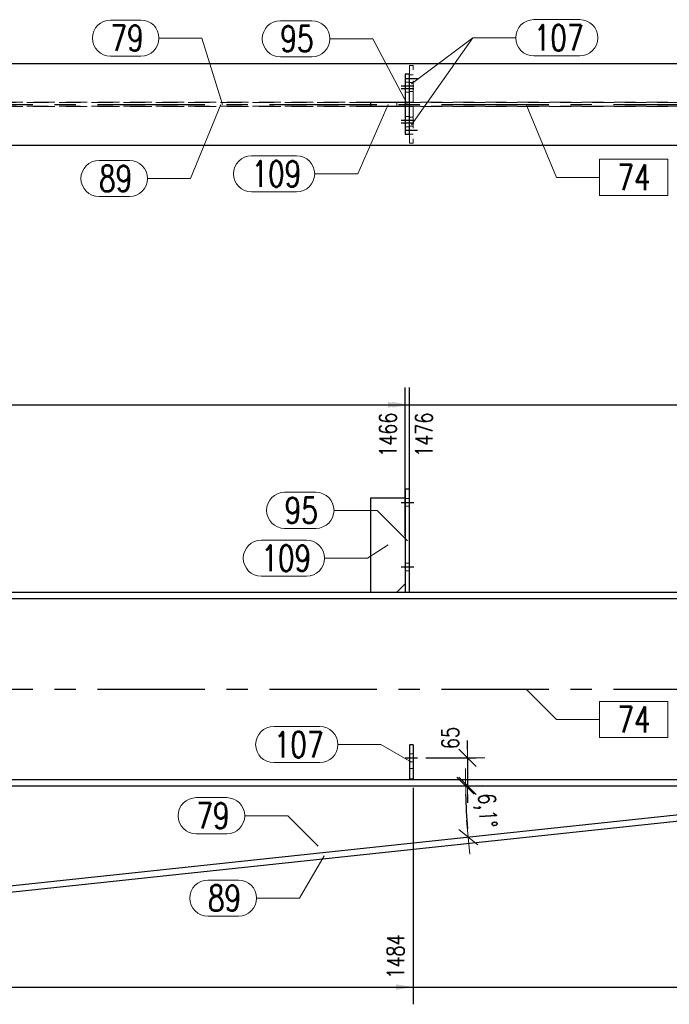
# Model space of a CAD drawing. Header units: millimetres. Extents: x 3536 to 4290, y 11030 to 11491.
# Tile 48 of 102: x 3619 to 3695, y 11245 to 11360. Entities that reach past the tile are written whole.
import ezdxf

# ---------------------------------------------------------------- set-up
doc = ezdxf.new("R2010")
doc.units = ezdxf.units.MM
doc.header["$LTSCALE"] = 10
doc.linetypes.add('HIDDEN', pattern=[0.375, 0.25, -0.125])
doc.linetypes.add('MITTE', pattern=[2, 1.25, -0.25, 0.25, -0.25])
doc.layers.get('Defpoints').update_dxf_attribs({"color": 1})
for name, color, linetype, lineweight in [('PS_DIM', 4, 'Continuous', 13), ('PS_Hidden', 2, 'HIDDEN', 9), ('PS_Pos', 1, 'Continuous', 15), ('PS_SOLID', 7, 'Continuous', 30)]:
    doc.layers.add(name, color=color, linetype=linetype, lineweight=lineweight)
doc.layers.add('PS_MID', color=5, linetype='MITTE')
doc.layers.add('PS_SHAPE', color=3, linetype='Continuous')
doc.styles.add('simplex', font='simplex.shx', dxfattribs={"width": 0.75})
doc.dimstyles.new('1_20_GŁ_DS1-LS20', dxfattribs={"dimtxt": 2, "dimasz": 2, "dimexe": 2, "dimexo": 5, "dimgap": 1, "dimtad": 1, "dimjust": 4, "dimdec": 0, "dimlfac": 20, "dimtxsty": 'simplex', "dimblk1": 'NONE', "dimsah": 1, "dimcen": 2, "dimclrd": 256, "dimclre": 256, "dimclrt": 4, "dimadec": 1, "dimazin": 0, "dimtfac": 1, "dimtdec": 0, "dimtmove": 2, "dimatfit": 3, "dimfxl": 1, "dimarcsym": 0})
doc.dimstyles.new('1_20_PRZ', dxfattribs={"dimtxt": 2, "dimasz": 1, "dimexe": 2, "dimexo": 5, "dimgap": 1, "dimtad": 1, "dimdec": 0, "dimlfac": 20, "dimtxsty": 'simplex', "dimblk": 'dimznak', "dimcen": 2, "dimse1": 1, "dimse2": 1, "dimclrd": 256, "dimclrt": 4, "dimadec": 1, "dimazin": 0, "dimtfac": 1, "dimtdec": 0, "dimtix": 1, "dimtmove": 2, "dimatfit": 3, "dimldrblk": 'dim-grot', "dimfxl": 1, "dimarcsym": 0})
doc.dimstyles.new('1_20_SC', dxfattribs={"dimtxt": 2, "dimasz": 1, "dimexe": 1, "dimexo": 1, "dimgap": 1, "dimtad": 1, "dimdec": 0, "dimlfac": 20, "dimtxsty": 'simplex', "dimblk": 'dimznak', "dimcen": 2, "dimclrd": 256, "dimclre": 256, "dimclrt": 4, "dimadec": 1, "dimazin": 0, "dimtfac": 1, "dimtdec": 0, "dimtix": 1, "dimtmove": 2, "dimatfit": 3, "dimldrblk": 'dim-grot', "dimfxl": 1, "dimarcsym": 0})

# ---------------------------------------------------------------- blocks, each defined once
blk = doc.blocks.new('dimznak')
at = {"color": 0}
for points in [[(0, 2), (0, -2)], [(-2, 0), (2, 0)]]:
    blk.add_lwpolyline(points, dxfattribs=at)
at = {"color": 2}
blk.add_lwpolyline([(1, 1), (-1, -1)], dxfattribs=at)
blk = doc.blocks.new('*D12')
at = {"layer": 'Defpoints', "color": 0, "transparency": 16777216}
for p in [(3593.34, 11270.9), (3724.85, 11270.9), (3714.67, 11269.52), (3671.28, 11268.9), (3594.85, 11256.73)]:
    blk.add_point(p, dxfattribs=at)
at = {"layer": 'PS_DIM', "lineweight": -2, "transparency": 16777216}
blk.add_arc((3727.61, 11270.9), 56.37, 181.0165, 185.0755, dxfattribs=at)
for p, rotation in [((3671.25, 11270.9), 90.50824550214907), ((3671.56, 11264.92), 275.5837572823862)]:
    blk.add_blockref('dimznak', p, dxfattribs=dict(at, rotation=rotation))
at = {"layer": 'PS_DIM', "color": 4, "transparency": 16777216, "insert": (3673.51, 11268.02), "char_height": 2, "attachment_point": 5, "rotation": 273.046, "style": 'simplex'}
blk.add_mtext('6,1°', dxfattribs=at)
blk = doc.blocks.new('dim-grot')
blk.add_hatch(color=256).paths.add_polyline_path([(0, 0), (-2, 0.5), (-2, -0.5)])
blk.add_lwpolyline([(0, 0), (-2, 0.5), (-2, -0.5), (0, 0)])
blk = doc.blocks.new('*D13')
at = {"layer": 'Defpoints', "color": 0, "transparency": 16777216}
for p in [(3590.56, 11296.88), (3598.01, 11292.67), (3724.85, 11292.67), (3597.38, 11283.25), (3595.02, 11255.12)]:
    blk.add_point(p, dxfattribs=at)
at = {"layer": 'PS_DIM', "lineweight": -2, "transparency": 16777216}
blk.add_arc((3591.01, 11292.67), 11.37, 281.1331, 354.9589, dxfattribs=at)
for p, rotation in [((3602.38, 11292.67), 87.47945724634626), ((3592.22, 11281.36), 188.6125455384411)]:
    blk.add_blockref('dimznak', p, dxfattribs=dict(at, rotation=rotation))
at = {"layer": 'PS_DIM', "color": 4, "transparency": 16777216, "insert": (3597.84, 11286.53), "char_height": 2, "attachment_point": 5, "rotation": 48.046, "style": 'simplex'}
blk.add_mtext('83,9°', dxfattribs=at)
blk = doc.blocks.new('*D26')
at = {"layer": 'Defpoints', "color": 0, "transparency": 16777216}
for p in [(3665.64, 11274.15), (3665.64, 11270.9), (3671.47, 11270.9)]:
    blk.add_point(p, dxfattribs=at)
at = {"layer": 'PS_DIM', "lineweight": -2, "transparency": 16777216}
for p, q in [((3671.47, 11275.15), (3671.47, 11276.15)), ((3666.64, 11274.15), (3672.47, 11274.15)), ((3671.47, 11274.15), (3671.47, 11270.9)), ((3666.64, 11270.9), (3672.47, 11270.9)), ((3671.47, 11269.9), (3671.47, 11268.9))]:
    blk.add_line(p, q, dxfattribs=at)
for p, rotation in [((3671.47, 11274.15), 270), ((3671.47, 11270.9), 90)]:
    blk.add_blockref('dimznak', p, dxfattribs=dict(at, rotation=rotation))
at = {"layer": 'PS_DIM', "color": 4, "transparency": 16777216, "insert": (3669.47, 11276.45), "char_height": 2, "attachment_point": 5, "rotation": 90, "style": 'simplex'}
blk.add_mtext('65', dxfattribs=at)
blk = doc.blocks.new('*D55')
at = {"layer": 'Defpoints', "color": 0, "transparency": 16777216}
for p in [(3664.24, 11315.2), (3664.24, 11294.95), (3590.94, 11270.9)]:
    blk.add_point(p, dxfattribs=at)
at = {"layer": 'PS_DIM', "lineweight": -2, "transparency": 16777216}
for p, q in [((3590.94, 11275.9), (3590.94, 11317.2)), ((3664.24, 11299.95), (3664.24, 11317.2)), ((3590.94, 11315.2), (3662.24, 11315.2))]:
    blk.add_line(p, q, dxfattribs=at)
at = {"layer": 'PS_DIM', "transparency": 16777216}
blk.add_solid([(3662.24, 11315.53), (3662.24, 11314.87), (3664.24, 11315.2)], dxfattribs=at)
at = {"layer": 'PS_DIM', "color": 4, "transparency": 16777216, "insert": (3662.22, 11311.72), "char_height": 2, "attachment_point": 5, "rotation": 90, "style": 'simplex'}
blk.add_mtext('1466', dxfattribs=at)
blk = doc.blocks.new('_None')
blk = doc.blocks.new('*D56')
at = {"layer": 'Defpoints', "color": 0, "transparency": 16777216}
for p in [(3664.74, 11315.2), (3664.74, 11294.9), (3590.94, 11270.9)]:
    blk.add_point(p, dxfattribs=at)
at = {"layer": 'PS_DIM', "lineweight": -2, "transparency": 16777216}
for p, q in [((3590.94, 11275.9), (3590.94, 11317.2)), ((3664.74, 11299.9), (3664.74, 11317.2)), ((3590.94, 11315.2), (3662.74, 11315.2))]:
    blk.add_line(p, q, dxfattribs=at)
at = {"layer": 'PS_DIM', "transparency": 16777216}
blk.add_solid([(3662.74, 11315.53), (3662.74, 11314.87), (3664.74, 11315.2)], dxfattribs=at)
at = {"layer": 'PS_DIM', "color": 4, "transparency": 16777216, "insert": (3666.41, 11311.72), "char_height": 2, "attachment_point": 5, "rotation": 90, "style": 'simplex'}
blk.add_mtext('1476', dxfattribs=at)
blk = doc.blocks.new('*D57')
at = {"layer": 'Defpoints', "color": 0, "transparency": 16777216}
for p in [(3715.5, 11315.2), (3715.5, 11288.37), (3590.94, 11270.9)]:
    blk.add_point(p, dxfattribs=at)
at = {"layer": 'PS_DIM', "lineweight": -2, "transparency": 16777216}
for p, q in [((3590.94, 11275.9), (3590.94, 11317.2)), ((3715.5, 11293.37), (3715.5, 11317.2)), ((3590.94, 11315.2), (3713.5, 11315.2))]:
    blk.add_line(p, q, dxfattribs=at)
at = {"layer": 'PS_DIM', "transparency": 16777216}
blk.add_solid([(3713.5, 11315.53), (3713.5, 11314.87), (3715.5, 11315.2)], dxfattribs=at)
at = {"layer": 'PS_DIM', "color": 4, "transparency": 16777216, "insert": (3713.48, 11311.86), "char_height": 2, "attachment_point": 5, "rotation": 90, "style": 'simplex'}
blk.add_mtext('2491', dxfattribs=at)
blk = doc.blocks.new('*D58')
at = {"layer": 'Defpoints', "color": 0, "transparency": 16777216}
for p in [(3739.1, 11315.2), (3739.1, 11295.07), (3590.94, 11270.9)]:
    blk.add_point(p, dxfattribs=at)
at = {"layer": 'PS_DIM', "lineweight": -2, "transparency": 16777216}
for p, q in [((3590.94, 11275.9), (3590.94, 11317.2)), ((3739.1, 11300.07), (3739.1, 11317.2)), ((3590.94, 11315.2), (3737.1, 11315.2))]:
    blk.add_line(p, q, dxfattribs=at)
at = {"layer": 'PS_DIM', "transparency": 16777216}
blk.add_solid([(3737.1, 11315.53), (3737.1, 11314.87), (3739.1, 11315.2)], dxfattribs=at)
at = {"layer": 'PS_DIM', "color": 4, "transparency": 16777216, "insert": (3737.08, 11311.57), "char_height": 2, "attachment_point": 5, "rotation": 90, "style": 'simplex'}
blk.add_mtext('3766', dxfattribs=at)
blk = doc.blocks.new('*D59')
at = {"layer": 'Defpoints', "color": 0, "transparency": 16777216}
for p in [(3739.6, 11315.2), (3739.6, 11295.04), (3590.94, 11270.9)]:
    blk.add_point(p, dxfattribs=at)
at = {"layer": 'PS_DIM', "lineweight": -2, "transparency": 16777216}
for p, q in [((3590.94, 11275.9), (3590.94, 11317.2)), ((3739.6, 11300.04), (3739.6, 11317.2)), ((3590.94, 11315.2), (3737.6, 11315.2))]:
    blk.add_line(p, q, dxfattribs=at)
at = {"layer": 'PS_DIM', "transparency": 16777216}
blk.add_solid([(3737.6, 11315.53), (3737.6, 11314.87), (3739.6, 11315.2)], dxfattribs=at)
at = {"layer": 'PS_DIM', "color": 4, "transparency": 16777216, "insert": (3741.53, 11311.57), "char_height": 2, "attachment_point": 5, "rotation": 90, "style": 'simplex'}
blk.add_mtext('3776', dxfattribs=at)
blk = doc.blocks.new('*D60')
at = {"layer": 'Defpoints', "color": 0, "transparency": 16777216}
for p in [(3765.6, 11315.2), (3765.6, 11288.78), (3590.94, 11270.9)]:
    blk.add_point(p, dxfattribs=at)
at = {"layer": 'PS_DIM', "lineweight": -2, "transparency": 16777216}
for p, q in [((3590.94, 11275.9), (3590.94, 11317.2)), ((3765.6, 11293.78), (3765.6, 11317.2)), ((3590.94, 11315.2), (3763.6, 11315.2))]:
    blk.add_line(p, q, dxfattribs=at)
at = {"layer": 'PS_DIM', "transparency": 16777216}
blk.add_solid([(3763.6, 11315.53), (3763.6, 11314.87), (3765.6, 11315.2)], dxfattribs=at)
at = {"layer": 'PS_DIM', "color": 4, "transparency": 16777216, "insert": (3763.58, 11311.54), "char_height": 2, "attachment_point": 5, "rotation": 90, "style": 'simplex'}
blk.add_mtext('4975', dxfattribs=at)
blk = doc.blocks.new('*D61')
at = {"layer": 'Defpoints', "color": 0, "transparency": 16777216}
for p in [(3766.6, 11315.2), (3766.6, 11288.75), (3590.94, 11270.9)]:
    blk.add_point(p, dxfattribs=at)
at = {"layer": 'PS_DIM', "lineweight": -2, "transparency": 16777216}
for p, q in [((3590.94, 11275.9), (3590.94, 11317.2)), ((3766.6, 11293.75), (3766.6, 11317.2)), ((3590.94, 11315.2), (3764.6, 11315.2))]:
    blk.add_line(p, q, dxfattribs=at)
at = {"layer": 'PS_DIM', "transparency": 16777216}
blk.add_solid([(3764.6, 11315.53), (3764.6, 11314.87), (3766.6, 11315.2)], dxfattribs=at)
at = {"layer": 'PS_DIM', "color": 4, "transparency": 16777216, "insert": (3768.41, 11311.54), "char_height": 2, "attachment_point": 5, "rotation": 90, "style": 'simplex'}
blk.add_mtext('4995', dxfattribs=at)
blk = doc.blocks.new('*D64')
at = {"layer": 'Defpoints', "color": 0, "transparency": 16777216}
for p in [(3665.14, 11275.65), (3590.94, 11270.9), (3665.14, 11247.49)]:
    blk.add_point(p, dxfattribs=at)
at = {"layer": 'PS_DIM', "lineweight": -2, "transparency": 16777216}
for p, q in [((3665.14, 11270.65), (3665.14, 11245.49)), ((3590.94, 11265.9), (3590.94, 11245.49)), ((3590.94, 11247.49), (3663.14, 11247.49))]:
    blk.add_line(p, q, dxfattribs=at)
at = {"layer": 'PS_DIM', "transparency": 16777216}
blk.add_solid([(3663.14, 11247.82), (3663.14, 11247.15), (3665.14, 11247.49)], dxfattribs=at)
at = {"layer": 'PS_DIM', "color": 4, "transparency": 16777216, "insert": (3663.12, 11251.04), "char_height": 2, "attachment_point": 5, "rotation": 90, "style": 'simplex'}
blk.add_mtext('1484', dxfattribs=at)
blk = doc.blocks.new('*D65')
at = {"layer": 'Defpoints', "color": 0, "transparency": 16777216}
for p in [(3590.94, 11270.9), (3714.75, 11270.9), (3714.75, 11247.49)]:
    blk.add_point(p, dxfattribs=at)
at = {"layer": 'PS_DIM', "lineweight": -2, "transparency": 16777216}
for p, q in [((3590.94, 11265.9), (3590.94, 11245.49)), ((3714.75, 11265.9), (3714.75, 11245.49)), ((3590.94, 11247.49), (3712.75, 11247.49))]:
    blk.add_line(p, q, dxfattribs=at)
at = {"layer": 'PS_DIM', "transparency": 16777216}
blk.add_solid([(3712.75, 11247.82), (3712.75, 11247.15), (3714.75, 11247.49)], dxfattribs=at)
at = {"layer": 'PS_DIM', "color": 4, "transparency": 16777216, "insert": (3712.73, 11251.11), "char_height": 2, "attachment_point": 5, "rotation": 90, "style": 'simplex'}
blk.add_mtext('2476', dxfattribs=at)
blk = doc.blocks.new('*D66')
at = {"layer": 'Defpoints', "color": 0, "transparency": 16777216}
for p in [(3590.94, 11270.9), (3715.5, 11270.9), (3715.5, 11247.49)]:
    blk.add_point(p, dxfattribs=at)
at = {"layer": 'PS_DIM', "lineweight": -2, "transparency": 16777216}
for p, q in [((3590.94, 11265.9), (3590.94, 11245.49)), ((3715.5, 11265.9), (3715.5, 11245.49)), ((3590.94, 11247.49), (3713.5, 11247.49))]:
    blk.add_line(p, q, dxfattribs=at)
at = {"layer": 'PS_DIM', "transparency": 16777216}
blk.add_solid([(3713.5, 11247.82), (3713.5, 11247.15), (3715.5, 11247.49)], dxfattribs=at)
at = {"layer": 'PS_DIM', "color": 4, "transparency": 16777216, "insert": (3717.56, 11250.83), "char_height": 2, "attachment_point": 5, "rotation": 90, "style": 'simplex'}
blk.add_mtext('2491', dxfattribs=at)
blk = doc.blocks.new('*D67')
at = {"layer": 'Defpoints', "color": 0, "transparency": 16777216}
for p in [(3740, 11275.65), (3590.94, 11270.9), (3740, 11247.49)]:
    blk.add_point(p, dxfattribs=at)
at = {"layer": 'PS_DIM', "lineweight": -2, "transparency": 16777216}
for p, q in [((3740, 11270.65), (3740, 11245.49)), ((3590.94, 11265.9), (3590.94, 11245.49)), ((3590.94, 11247.49), (3738, 11247.49))]:
    blk.add_line(p, q, dxfattribs=at)
at = {"layer": 'PS_DIM', "transparency": 16777216}
blk.add_solid([(3738, 11247.82), (3738, 11247.15), (3740, 11247.49)], dxfattribs=at)
at = {"layer": 'PS_DIM', "color": 4, "transparency": 16777216, "insert": (3737.98, 11251.18), "char_height": 2, "attachment_point": 5, "rotation": 90, "style": 'simplex'}
blk.add_mtext('3784', dxfattribs=at)
blk = doc.blocks.new('*D68')
at = {"layer": 'Defpoints', "color": 0, "transparency": 16777216}
for p in [(3765.6, 11275.85), (3590.94, 11270.9), (3765.6, 11247.49)]:
    blk.add_point(p, dxfattribs=at)
at = {"layer": 'PS_DIM', "lineweight": -2, "transparency": 16777216}
for p, q in [((3765.6, 11270.85), (3765.6, 11245.49)), ((3590.94, 11265.9), (3590.94, 11245.49)), ((3590.94, 11247.49), (3763.6, 11247.49))]:
    blk.add_line(p, q, dxfattribs=at)
at = {"layer": 'PS_DIM', "transparency": 16777216}
blk.add_solid([(3763.6, 11247.82), (3763.6, 11247.15), (3765.6, 11247.49)], dxfattribs=at)
at = {"layer": 'PS_DIM', "color": 4, "transparency": 16777216, "insert": (3763.58, 11251.15), "char_height": 2, "attachment_point": 5, "rotation": 90, "style": 'simplex'}
blk.add_mtext('4975', dxfattribs=at)
blk = doc.blocks.new('*D69')
at = {"layer": 'Defpoints', "color": 0, "transparency": 16777216}
for p in [(3766.6, 11275.81), (3590.94, 11270.9), (3766.6, 11247.49)]:
    blk.add_point(p, dxfattribs=at)
at = {"layer": 'PS_DIM', "lineweight": -2, "transparency": 16777216}
for p, q in [((3766.6, 11270.81), (3766.6, 11245.49)), ((3590.94, 11265.9), (3590.94, 11245.49)), ((3590.94, 11247.49), (3764.6, 11247.49))]:
    blk.add_line(p, q, dxfattribs=at)
at = {"layer": 'PS_DIM', "transparency": 16777216}
blk.add_solid([(3764.6, 11247.82), (3764.6, 11247.15), (3766.6, 11247.49)], dxfattribs=at)
at = {"layer": 'PS_DIM', "color": 4, "transparency": 16777216, "insert": (3768.82, 11251.15), "char_height": 2, "attachment_point": 5, "rotation": 90, "style": 'simplex'}
blk.add_mtext('4995', dxfattribs=at)
blk = doc.blocks.new('*X513')
at = {"layer": 'PS_Hidden', "color": 2, "linetype": 'HIDDEN'}
for p, q in [((3664.74, 11354.64), (3664.74, 11353.64)), ((3665.14, 11354.64), (3664.74, 11354.64)), ((3665.14, 11350.39), (3665.14, 11354.64)), ((3664.24, 11352.74), (3664.74, 11352.74)), ((3665.14, 11353.59), (3664.74, 11353.59)), ((3665.14, 11352.69), (3664.74, 11352.69)), ((3664.24, 11351.54), (3664.74, 11351.54)), ((3665.14, 11351.64), (3664.74, 11351.64)), ((3665.14, 11350.39), (3664.74, 11350.39)), ((3591.01, 11350.38), (3724.85, 11350.38)), ((3591.01, 11349.91), (3724.85, 11349.91)), ((3660.24, 11350.34), (3596.97, 11350.34)), ((3660.24, 11349.94), (3596.97, 11349.94)), ((3663.24, 11350.34), (3663.24, 11349.94)), ((3714.75, 11350.34), (3664.24, 11350.34)), ((3714.75, 11349.94), (3664.24, 11349.94)), ((3665.14, 11349.89), (3664.74, 11349.89)), ((3665.14, 11349.89), (3665.14, 11345.64)), ((3664.24, 11348.74), (3664.74, 11348.74)), ((3664.74, 11348.64), (3665.14, 11348.64)), ((3664.24, 11347.54), (3664.74, 11347.54)), ((3665.14, 11347.59), (3664.74, 11347.59)), ((3665.14, 11346.69), (3664.74, 11346.69)), ((3664.74, 11346.64), (3664.74, 11345.64)), ((3665.14, 11345.64), (3664.74, 11345.64))]:
    blk.add_line(p, q, dxfattribs=at)
at = {"layer": 'PS_MID', "color": 5, "linetype": 'MITTE'}
for p, q in [((3664.24, 11353.14), (3665.64, 11353.14)), ((3663.74, 11352.29), (3665.24, 11352.29)), ((3663.74, 11352.29), (3665.24, 11352.29)), ((3663.74, 11351.99), (3665.24, 11351.99)), ((3663.74, 11351.99), (3665.24, 11351.99)), ((3588.44, 11350.14), (3724.85, 11350.14)), ((3663.74, 11348.29), (3665.24, 11348.29)), ((3663.74, 11348.29), (3665.24, 11348.29)), ((3663.74, 11347.99), (3665.24, 11347.99)), ((3663.74, 11347.99), (3665.24, 11347.99)), ((3664.24, 11347.14), (3665.64, 11347.14))]:
    blk.add_line(p, q, dxfattribs=at)
at = {"layer": 'PS_SOLID', "color": 7, "linetype": 'Continuous'}
for p, q in [((3590.94, 11354.89), (3724.85, 11354.89)), ((3664.24, 11353.64), (3664.24, 11346.64)), ((3664.74, 11353.64), (3664.24, 11353.64)), ((3664.74, 11346.64), (3664.74, 11353.64)), ((3660.24, 11349.94), (3660.24, 11350.34)), ((3664.24, 11350.34), (3660.24, 11350.34)), ((3660.24, 11349.94), (3664.24, 11349.94)), ((3664.74, 11346.64), (3664.24, 11346.64)), ((3590.94, 11345.39), (3724.85, 11345.39))]:
    blk.add_line(p, q, dxfattribs=at)
blk = doc.blocks.new('*X520')
at = {"color": 1}
for p, q in [((3649.71, 11359.87), (3653.36, 11359.87)), ((3655.46, 11357.77), (3660.46, 11357.77)), ((3664.49, 11350.14), (3660.46, 11357.77)), ((3649.71, 11355.67), (3653.36, 11355.67))]:
    blk.add_line(p, q, dxfattribs=at)
for centre, start, end in [((3649.71, 11357.77), 90, 270), ((3653.36, 11357.77), 270, 90)]:
    blk.add_arc(centre, 2.1, start, end, dxfattribs=at)
at = {"color": 2, "style": 'simplex', "width": 0.75}
blk.add_text('95', height=3, dxfattribs=at).set_placement((3649.71, 11356.27))
blk = doc.blocks.new('*X521')
at = {"color": 1}
for p, q in [((3679.17, 11359.99), (3684.53, 11359.99)), ((3664.94, 11352.52), (3672.07, 11357.89)), ((3672.07, 11357.89), (3677.07, 11357.89)), ((3679.17, 11355.79), (3684.53, 11355.79))]:
    blk.add_line(p, q, dxfattribs=at)
for centre, start, end in [((3679.17, 11357.89), 90, 270), ((3684.53, 11357.89), 270, 90)]:
    blk.add_arc(centre, 2.1, start, end, dxfattribs=at)
at = {"color": 2, "style": 'simplex', "width": 0.75}
blk.add_text('107', height=3, dxfattribs=at).set_placement((3679.17, 11356.39))
blk = doc.blocks.new('*X522')
at = {"color": 1}
for p, q in [((3679.17, 11359.99), (3684.53, 11359.99)), ((3664.94, 11347.77), (3672.07, 11357.89)), ((3672.07, 11357.89), (3677.07, 11357.89)), ((3679.17, 11355.79), (3684.53, 11355.79))]:
    blk.add_line(p, q, dxfattribs=at)
for centre, start, end in [((3679.17, 11357.89), 90, 270), ((3684.53, 11357.89), 270, 90)]:
    blk.add_arc(centre, 2.1, start, end, dxfattribs=at)
at = {"color": 2, "style": 'simplex', "width": 0.75}
blk.add_text('107', height=3, dxfattribs=at).set_placement((3679.17, 11356.39))
blk = doc.blocks.new('*X523')
at = {"color": 1}
for p, q in [((3662.24, 11350.14), (3658.7, 11342.06)), ((3646.35, 11344.16), (3651.6, 11344.16)), ((3653.7, 11342.06), (3658.7, 11342.06)), ((3646.35, 11339.96), (3651.6, 11339.96))]:
    blk.add_line(p, q, dxfattribs=at)
for centre, start, end in [((3646.35, 11342.06), 90, 270), ((3651.6, 11342.06), 270, 90)]:
    blk.add_arc(centre, 2.1, start, end, dxfattribs=at)
at = {"color": 2, "style": 'simplex', "width": 0.75}
blk.add_text('109', height=3, dxfattribs=at).set_placement((3646.35, 11340.56))
blk = doc.blocks.new('*X524')
at = {"color": 1}
for p, q in [((3642.8, 11350.14), (3639.27, 11341.52)), ((3628.63, 11343.62), (3632.17, 11343.62)), ((3634.27, 11341.52), (3639.27, 11341.52)), ((3628.63, 11339.42), (3632.17, 11339.42))]:
    blk.add_line(p, q, dxfattribs=at)
for centre, start, end in [((3628.63, 11341.52), 90, 270), ((3632.17, 11341.52), 270, 90)]:
    blk.add_arc(centre, 2.1, start, end, dxfattribs=at)
at = {"color": 2, "style": 'simplex', "width": 0.75}
blk.add_text('89', height=3, dxfattribs=at).set_placement((3628.63, 11340.02))
blk = doc.blocks.new('*X525')
at = {"color": 1}
for p, q in [((3629.96, 11359.95), (3633.5, 11359.95)), ((3635.6, 11357.85), (3640.6, 11357.85)), ((3643, 11350.14), (3640.6, 11357.85)), ((3629.96, 11355.75), (3633.5, 11355.75))]:
    blk.add_line(p, q, dxfattribs=at)
for centre, start, end in [((3629.96, 11357.85), 90, 270), ((3633.5, 11357.85), 270, 90)]:
    blk.add_arc(centre, 2.1, start, end, dxfattribs=at)
at = {"color": 2, "style": 'simplex', "width": 0.75}
blk.add_text('79', height=3, dxfattribs=at).set_placement((3629.96, 11356.35))
blk = doc.blocks.new('*X526')
at = {"color": 1}
for p, q in [((3678.27, 11350.14), (3681.8, 11341.65)), ((3694.75, 11343.75), (3686.8, 11343.75)), ((3686.8, 11343.75), (3686.8, 11339.55)), ((3694.75, 11339.55), (3694.75, 11343.75)), ((3681.8, 11341.65), (3686.8, 11341.65)), ((3686.8, 11339.55), (3694.75, 11339.55))]:
    blk.add_line(p, q, dxfattribs=at)
at = {"color": 30, "style": 'simplex', "width": 0.75}
blk.add_text('74', height=3, dxfattribs=at).set_placement((3688.9, 11340.15))
blk = doc.blocks.new('*X551')
at = {"layer": 'PS_Hidden', "color": 2, "linetype": 'HIDDEN'}
for p, q in [((3664.74, 11304.3), (3664.24, 11304.3)), ((3664.74, 11303.4), (3664.24, 11303.4)), ((3664.74, 11296.8), (3664.24, 11296.8)), ((3664.74, 11295.9), (3664.24, 11295.9)), ((3665.14, 11274.6), (3664.74, 11274.6)), ((3665.14, 11273.7), (3664.74, 11273.7)), ((3665.14, 11272.9), (3664.74, 11272.9))]:
    blk.add_line(p, q, dxfattribs=at)
at = {"layer": 'PS_MID', "color": 5, "linetype": 'MITTE'}
for p, q in [((3663.74, 11303.85), (3665.24, 11303.85)), ((3663.74, 11303.85), (3665.24, 11303.85)), ((3663.74, 11303.85), (3665.24, 11303.85)), ((3663.74, 11303.85), (3665.24, 11303.85)), ((3663.74, 11296.35), (3665.24, 11296.35)), ((3663.74, 11296.35), (3665.24, 11296.35)), ((3663.74, 11296.35), (3665.24, 11296.35)), ((3663.74, 11296.35), (3665.24, 11296.35)), ((3588.44, 11282.15), (3724.85, 11282.15)), ((3664.24, 11274.15), (3665.64, 11274.15)), ((3664.24, 11274.15), (3665.64, 11274.15))]:
    blk.add_line(p, q, dxfattribs=at)
at = {"layer": 'PS_SOLID', "color": 7, "linetype": 'Continuous'}
for p, q in [((3664.24, 11305.4), (3664.24, 11293.4)), ((3664.74, 11305.4), (3664.24, 11305.4)), ((3664.74, 11293.4), (3664.74, 11305.4)), ((3660.24, 11293.4), (3660.24, 11304.4)), ((3660.24, 11304.4), (3664.24, 11304.4)), ((3663.24, 11293.4), (3664.24, 11294.4)), ((3590.94, 11293.4), (3724.85, 11293.4)), ((3598.01, 11292.67), (3724.85, 11292.67)), ((3665.14, 11275.65), (3664.74, 11275.65)), ((3664.74, 11275.65), (3664.74, 11271.65)), ((3665.14, 11275.65), (3665.14, 11271.65)), ((3593.26, 11271.63), (3724.85, 11271.63)), ((3665.14, 11271.65), (3664.74, 11271.65)), ((3593.34, 11270.9), (3724.85, 11270.9)), ((3714.67, 11269.52), (3594.85, 11256.73)), ((3714.75, 11268.77), (3594.93, 11255.98))]:
    blk.add_line(p, q, dxfattribs=at)
blk = doc.blocks.new('*X567')
at = {"color": 1}
for p, q in [((3678.27, 11282.15), (3681.8, 11278.61)), ((3694.75, 11280.71), (3686.8, 11280.71)), ((3686.8, 11280.71), (3686.8, 11276.51)), ((3694.75, 11276.51), (3694.75, 11280.71)), ((3681.8, 11278.61), (3686.8, 11278.61)), ((3686.8, 11276.51), (3694.75, 11276.51))]:
    blk.add_line(p, q, dxfattribs=at)
at = {"color": 30, "style": 'simplex', "width": 0.75}
blk.add_text('74', height=3, dxfattribs=at).set_placement((3688.9, 11277.11))
blk = doc.blocks.new('*X568')
at = {"color": 1}
for p, q in [((3648.94, 11277.79), (3654.3, 11277.79)), ((3656.4, 11275.69), (3661.4, 11275.69)), ((3664.94, 11273.65), (3661.4, 11275.69)), ((3648.94, 11273.59), (3654.3, 11273.59))]:
    blk.add_line(p, q, dxfattribs=at)
for centre, start, end in [((3648.94, 11275.69), 90, 270), ((3654.3, 11275.69), 270, 90)]:
    blk.add_arc(centre, 2.1, start, end, dxfattribs=at)
at = {"color": 2, "style": 'simplex', "width": 0.75}
blk.add_text('107', height=3, dxfattribs=at).set_placement((3648.94, 11274.19))
blk = doc.blocks.new('*X569')
at = {"color": 1}
for p, q in [((3648.94, 11277.79), (3654.3, 11277.79)), ((3656.4, 11275.69), (3661.4, 11275.69)), ((3664.94, 11273.65), (3661.4, 11275.69)), ((3648.94, 11273.59), (3654.3, 11273.59))]:
    blk.add_line(p, q, dxfattribs=at)
for centre, start, end in [((3648.94, 11275.69), 90, 270), ((3654.3, 11275.69), 270, 90)]:
    blk.add_arc(centre, 2.1, start, end, dxfattribs=at)
at = {"color": 2, "style": 'simplex', "width": 0.75}
blk.add_text('107', height=3, dxfattribs=at).set_placement((3648.94, 11274.19))
blk = doc.blocks.new('*X570')
at = {"color": 1}
for p, q in [((3650.21, 11305.03), (3653.85, 11305.03)), ((3655.95, 11302.93), (3660.95, 11302.93)), ((3664.49, 11299.4), (3660.95, 11302.93)), ((3650.21, 11300.83), (3653.85, 11300.83))]:
    blk.add_line(p, q, dxfattribs=at)
for centre, start, end in [((3650.21, 11302.93), 90, 270), ((3653.85, 11302.93), 270, 90)]:
    blk.add_arc(centre, 2.1, start, end, dxfattribs=at)
at = {"color": 2, "style": 'simplex', "width": 0.75}
blk.add_text('95', height=3, dxfattribs=at).set_placement((3650.21, 11301.43))
blk = doc.blocks.new('*X571')
at = {"color": 1}
for p, q in [((3647.5, 11299.46), (3652.75, 11299.46)), ((3662.24, 11298.9), (3659.85, 11297.36)), ((3654.85, 11297.36), (3659.85, 11297.36)), ((3647.5, 11295.26), (3652.75, 11295.26))]:
    blk.add_line(p, q, dxfattribs=at)
for centre, start, end in [((3647.5, 11297.36), 90, 270), ((3652.75, 11297.36), 270, 90)]:
    blk.add_arc(centre, 2.1, start, end, dxfattribs=at)
at = {"color": 2, "style": 'simplex', "width": 0.75}
blk.add_text('109', height=3, dxfattribs=at).set_placement((3647.5, 11295.86))
blk = doc.blocks.new('*X582')
at = {"color": 1}
for p, q in [((3639.94, 11269.52), (3643.47, 11269.52)), ((3645.57, 11267.42), (3650.57, 11267.42)), ((3654.11, 11263.88), (3650.57, 11267.42)), ((3639.94, 11265.32), (3643.47, 11265.32))]:
    blk.add_line(p, q, dxfattribs=at)
for centre, start, end in [((3639.94, 11267.42), 90, 270), ((3643.47, 11267.42), 270, 90)]:
    blk.add_arc(centre, 2.1, start, end, dxfattribs=at)
at = {"color": 2, "style": 'simplex', "width": 0.75}
blk.add_text('79', height=3, dxfattribs=at).set_placement((3639.94, 11265.92))
blk = doc.blocks.new('*X583')
at = {"color": 1}
for p, q in [((3654.8, 11262.75), (3651.93, 11257.84)), ((3641.29, 11259.94), (3644.83, 11259.94)), ((3646.93, 11257.84), (3651.93, 11257.84)), ((3641.29, 11255.74), (3644.83, 11255.74))]:
    blk.add_line(p, q, dxfattribs=at)
for centre, start, end in [((3641.29, 11257.84), 90, 270), ((3644.83, 11257.84), 270, 90)]:
    blk.add_arc(centre, 2.1, start, end, dxfattribs=at)
at = {"color": 2, "style": 'simplex', "width": 0.75}
blk.add_text('89', height=3, dxfattribs=at).set_placement((3641.29, 11256.34))

msp = doc.modelspace()

# ---------------------------------------------------------------- block references
at = {"layer": 'PS_Pos'}
for name in ['*X525', '*X520', '*X521', '*X522', '*X524', '*X523', '*X526', '*X570', '*X571', '*X567', '*X568', '*X569', '*X582', '*X583']:
    msp.add_blockref(name, (0, 0), dxfattribs=at)
at = {"layer": 'PS_SHAPE'}
for name in ['*X513', '*X551']:
    msp.add_blockref(name, (0, 0), dxfattribs=at)

# ---------------------------------------------------------------- dimensions: what is measured, and where the dimension line sits
at = {"layer": 'PS_DIM'}
for base, p2, picture, middle in [((3664.235, 11315.201), (3664.235, 11294.951), '*D55', (3662.215, 11311.717)), ((3664.735, 11315.201), (3664.735, 11294.895), '*D56', (3666.408, 11311.717)), ((3715.5, 11315.201), (3715.5, 11288.366), '*D57', (3713.48, 11311.86)), ((3665.135, 11247.486), (3665.135, 11275.649), '*D64', (3663.115, 11251.042)), ((3714.75, 11247.486), (3714.75, 11270.899), '*D65', (3712.73, 11251.113)), ((3715.5, 11247.486), (3715.5, 11270.899), '*D66', (3717.559, 11250.828))]:
    dim = msp.add_linear_dim(base=base, p1=(3590.936, 11270.899), p2=p2, dimstyle='1_20_GŁ_DS1-LS20', dxfattribs=at)
    dim.commit()
    dim.dimension.update_dxf_attribs({"geometry": picture, "text_midpoint": middle, "dimtype": 128, "text_rotation": 90})
for base, p2, text, picture, middle in [((3739.1, 11315.201), (3739.1, 11295.071), '3766', '*D58', (3737.08, 11311.574)), ((3739.6, 11315.201), (3739.6, 11295.041), '3776', '*D59', (3741.53, 11311.574)), ((3765.6, 11315.201), (3765.6, 11288.777), '4975', '*D60', (3763.58, 11311.539)), ((3766.6, 11315.201), (3766.6, 11288.747), '4995', '*D61', (3768.413, 11311.539)), ((3765.6, 11247.486), (3765.6, 11275.853), '4975', '*D68', (3763.58, 11251.149)), ((3766.6, 11247.486), (3766.6, 11275.807), '4995', '*D69', (3768.825, 11251.149)), ((3740, 11247.486), (3740, 11275.649), '3784', '*D67', (3737.98, 11251.185))]:
    dim = msp.add_linear_dim(base=base, p1=(3590.936, 11270.899), p2=p2, text=text, dimstyle='1_20_GŁ_DS1-LS20', dxfattribs=at)
    dim.commit()
    dim.dimension.update_dxf_attribs({"geometry": picture, "text_midpoint": middle, "dimtype": 128, "text_rotation": 90})
for base, line1, line2, picture, middle in [((3597.382, 11283.25), ((3598.014, 11292.669), (3724.85, 11292.669)), ((3595.022, 11255.117), (3590.565, 11296.879)), '*D13', (3597.84, 11286.533)), ((3671.281, 11268.902), ((3593.338, 11270.899), (3724.85, 11270.899)), ((3714.669, 11269.518), (3594.85, 11256.73)), '*D12', (3673.513, 11268.02))]:
    dim = msp.add_angular_dim_2l(base=base, line1=line1, line2=line2, dimstyle='1_20_PRZ', dxfattribs=at)
    dim.commit()
    dim.dimension.update_dxf_attribs({"geometry": picture, "text_midpoint": middle})
dim = msp.add_linear_dim(base=(3671.466, 11270.899), p1=(3665.635, 11274.149), p2=(3665.635, 11270.899), angle=90, dimstyle='1_20_SC', dxfattribs=at)
dim.commit()
dim.dimension.update_dxf_attribs({"geometry": '*D26', "text_midpoint": (3669.466, 11276.449), "dimtype": 128})

doc.saveas('drawing.dxf')
